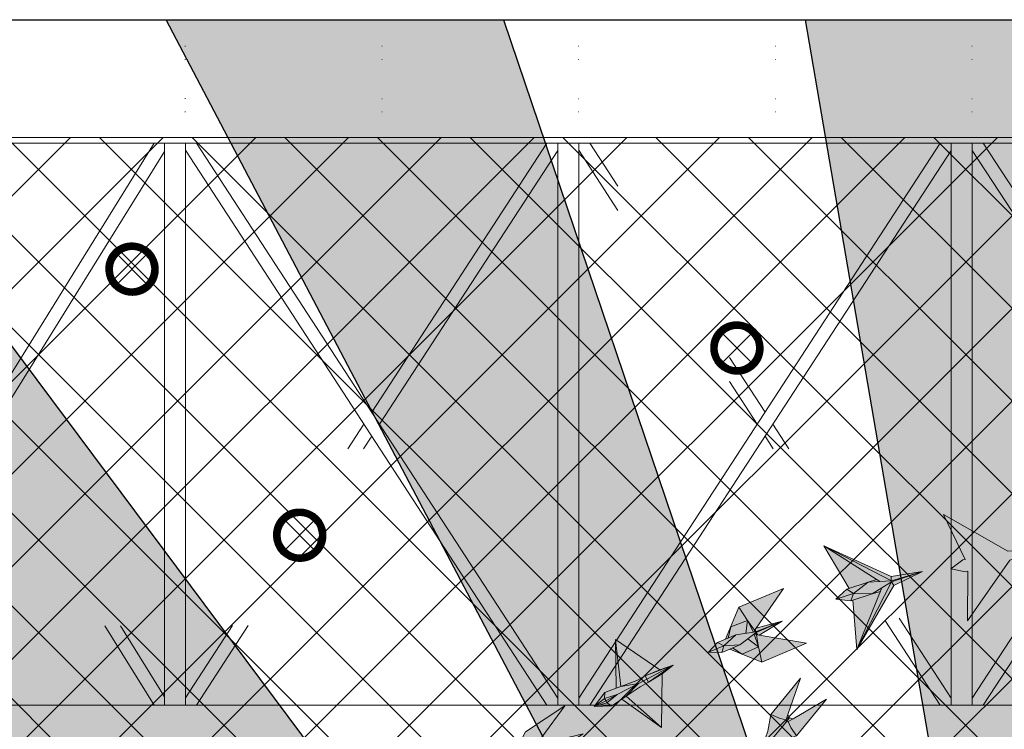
# Model space of a CAD drawing. Header units: millimetres. Extents: x -410 to 72073, y -3152 to 13830.
# Tile 34 of 92: x 6823 to 10577, y 11122 to 13830. Entities that reach past the tile are written whole.
import ezdxf

# ---------------------------------------------------------------- set-up
doc = ezdxf.new("R2010")
doc.units = ezdxf.units.MM
doc.linetypes.add('( Hidden )', pattern=[0.375, 0.25, -0.125])
for name, color, linetype, lineweight, true_color in [('A-CEILING-01', 7, 'Continuous', 5, 0xd56ca8), ('A-CEILING-08', 7, 'Continuous', 5, 0xd56ca8), ('M-MEP-ELLG-LIGHT', 5, 'Continuous', 15, 0x0000ff), ('XR-CP-DS$0$Level 24', 9, 'Continuous', 0, 0x808080)]:
    doc.layers.add(name, color=color, linetype=linetype, lineweight=lineweight, true_color=true_color)
doc.layers.add('A-CELING ELEMENT', color=1, linetype='Continuous')
for name, color, linetype, lineweight in [('A-GENM', 13, 'Continuous', 9), ('A-LIGHT', 1, 'Continuous', 5), ('A-Wall & Column', 2, 'Continuous', 0), ('Q-SPCQ', 91, 'Continuous', 9), ('S-BEAM', 12, 'Continuous', 9)]:
    doc.layers.add(name, color=color, linetype=linetype, lineweight=lineweight)
doc.layers.add('RCP LAYOUT', color=9, linetype='Continuous', true_color=0x808080)
pattern_1 = [(45, (0, 0), (19.8873782, 72.9203868), [93.75, -18.75, 0, -18.75])]

# ---------------------------------------------------------------- blocks, each defined once
blk = doc.blocks.new('A$C81f607aa')
at = {"layer": 'A-Wall & Column', "color": 8, "lineweight": -3, "true_color": 0x808080}
blk.add_lwpolyline([(-14850, 13830), (2000, 13830)], dxfattribs=at)
blk = doc.blocks.new('XR-CP-DS$0$ceiling element 01')
at = {"layer": 'A-CELING ELEMENT', "lineweight": 5, "true_color": 0x808080, "transparency": 33554687}
h = blk.add_hatch(dxfattribs=at)
h.set_pattern_fill('ANSI36', color=8, scale=300)
h.set_pattern_definition(pattern_1)
h.paths.add_polyline_path([(-425629.8, -157750.9, -0.039119), (-425655.9, -157707.5), (-427128.8, -158480.5, 0.039269), (-426963.6, -158744.9)])
h.paths.add_polyline_path([(-427216.5, -158526.6, -0.039231), (-427344.4, -158225.6), (-431924, -159775.1), (-429595.3, -159775.1)])
h.paths.add_polyline_path([(-427146.3, -156679.9, 0.039168), (-427262.3, -156968.3), (-425674.3, -157463.1, -0.03857), (-425655.4, -157416.9)])
h.paths.add_polyline_path([(-425704.2, -155604.7, 0.039168), (-426005.5, -155681.4), (-425472.4, -157256.8, -0.03857), (-425424.2, -157244.1)])
edge = h.paths.add_edge_path()
edge.add_line((-430171.7, -151115.1), (-430279.8, -151115.1))
edge.add_line((-430279.8, -151115.1), (-430279.8, -151215.1))
edge.add_line((-430279.8, -151215.1), (-430479.8, -151215.1))
edge.add_line((-430479.8, -151215.1), (-430479.8, -151115.1))
edge.add_line((-430479.8, -151115.1), (-430629.8, -151115.1))
edge.add_line((-430629.8, -151115.1), (-430629.8, -150665.1))
edge.add_line((-430629.8, -150665.1), (-432321.8, -150665.1))
edge.add_line((-432321.8, -150665.1), (-432321.8, -150772.9))
edge.add_line((-432321.8, -150772.9), (-426859.3, -156104.6))
edge.add_arc((-425365.2, -157562.3), 2087.3, 126.7377, 135.7079, ccw=False)
edge.add_line((-426613.8, -155889.5), (-430171.7, -151115.1))
edge = h.paths.add_edge_path()
edge.add_line((-424199.8, -150665.1), (-424199.8, -151115.1))
edge.add_line((-424199.8, -151115.1), (-424349.8, -151115.1))
edge.add_line((-424349.8, -151115.1), (-424349.8, -151215.1))
edge.add_line((-424349.8, -151215.1), (-424444.6, -151215.1))
edge.add_line((-424444.6, -151215.1), (-425069.6, -155496))
edge.add_arc((-425365.2, -157562.3), 2087.3, 72.8718, 81.8578, ccw=False)
edge.add_line((-424750.5, -155567.5), (-423223, -150665.1))
edge.add_line((-423223, -150665.1), (-424199.8, -150665.1))
h.paths.add_polyline_path([(-424567.7, -153182.9), (-424331.7, -153182.9), (-424331.7, -153418.9), (-424567.7, -153418.9)], flags=16)
h = blk.add_hatch(dxfattribs=at)
h.set_pattern_fill('ANSI36', color=8, scale=300)
h.set_pattern_definition(pattern_1)
h.paths.add_polyline_path([(-426846.1, -159033.2, -0.036239), (-427043, -158804), (-428346.2, -159775.1), (-427588, -159775.1)])
h.paths.add_polyline_path([(-427423.6, -157908.4, -0.039197), (-427452.5, -157582.9), (-432321.8, -157641.9), (-432321.8, -158745.1)])
h.paths.add_polyline_path([(-425674.9, -157660.7, -0.038923), (-425686.3, -157611.6), (-427325.9, -157891.7, 0.039228), (-427250.5, -158193.8)])
h.paths.add_polyline_path([(-425560.1, -157303.4, -0.038492), (-425518.1, -157276.7), (-426291, -155804.1, 0.039154), (-426553.9, -155969.8)])
h.paths.add_polyline_path([(-426337.7, -155715.3, -0.039172), (-426037.7, -155586.2), (-427702.8, -150665.1), (-428988.4, -150665.1)])
h = blk.add_hatch(dxfattribs=at)
h.set_pattern_fill('ANSI36', color=8, scale=200)
h.set_pattern_definition([(45, (0, 0), (13.2582521, 48.6135912), [62.5, -12.5, 0, -12.5])])
h.paths.add_polyline_path([(-427235.6, -156635.7, -0.03916), (-427068.3, -156355.4), (-432321.8, -152634.9), (-432321.8, -154121.3)])
h.paths.add_polyline_path([(-425454.1, -150665.1), (-426550.3, -150665.1), (-425721.8, -155505.6, -0.039276), (-425395.8, -155475.2)])
h.paths.add_polyline_path([(-425690.1, -157561.6, -0.038719), (-425686, -157511.7), (-427331.8, -157271.4, 0.039193), (-427353.2, -157581.7)], flags=17)
h.paths.add_polyline_path([(-425084.2, -155595.8, 0.039193), (-425394.6, -155575.9), (-425374.5, -157239, -0.038719), (-425324.5, -157241.6)], flags=17)
h.paths.add_polyline_path([(-423965.7, -156152.8, 0.996512), (-426776.1, -158963.3), (-425599.9, -157787, -0.900286), (-425184.4, -157294.8), (-424476.2, -156294.7), (-424567.8, -156294.7), (-424567.8, -156058.7), (-424331.8, -156058.7), (-424331.8, -156294.7), (-424476.2, -156294.7), (-425184.4, -157294.8, -0.042192), (-425142, -157329.1)])
h = blk.add_hatch(dxfattribs=at)
h.set_pattern_fill('ANSI36', color=8, scale=300)
h.set_pattern_definition(pattern_1)
h.paths.add_polyline_path([(-432321.8, -155391.8), (-432321.8, -156542.9), (-427430.1, -157257, -0.039171), (-427357.2, -156938.7)])
h.paths.add_polyline_path([(-426787.8, -156174.5, 0.039154), (-426986.9, -156413.1), (-425629.6, -157374.3, -0.038492), (-425597.6, -157336.2)])
h.paths.add_polyline_path([(-424491.1, -155778.6, 0.039227), (-424780.5, -155663.9), (-425275.3, -157251.9, -0.038923), (-425228.3, -157269.8)])
h.paths.add_polyline_path([(-423119.8, -154379.5), (-423119.8, -153004.8), (-424446.3, -155688.1, -0.039269), (-424164.6, -155854.8)])
h.paths.add_polyline_path([(-430497.8, -156058.7), (-430497.8, -156294.7), (-430261.8, -156294.7), (-430261.8, -156058.7)], flags=0)
h.paths.add_polyline_path([(-430497.8, -156058.7), (-430261.8, -156058.7), (-430261.8, -156294.7), (-430497.8, -156294.7)], flags=16)
at = {"layer": 'A-CELING ELEMENT', "color": 8, "linetype": '( Hidden )', "lineweight": -3, "ltscale": 10, "true_color": 0x808080}
blk.add_lwpolyline([(-427588, -159775.1), (-432321.8, -159775.1), (-432321.8, -150665.1), (-423119.8, -150665.1), (-423119.8, -155306.9), (-427588, -159775.1)], dxfattribs=at)
at = {"layer": 'A-CELING ELEMENT', "color": 8, "lineweight": -3, "true_color": 0x808080}
for points in [[(-426337.7, -155715.3), (-428988.4, -150665.1)], [(-427702.8, -150665.1), (-426037.7, -155586.2)], [(-425721.8, -155505.6), (-426550.3, -150665.1)], [(-430171.7, -151115.1), (-426613.8, -155889.5)]]:
    blk.add_lwpolyline(points, dxfattribs=at)
blk = doc.blocks.new('A$Ced31c995')
at = {"layer": 'M-MEP-ELLG-LIGHT', "lineweight": 0, "true_color": 0x808080}
h = blk.add_hatch(color=8, dxfattribs=at)
h.dxf.hatch_style = 1
h.paths.add_polyline_path([(10227.4, -1709.7), (10145.1, -1538.9), (10390.7, -1678.9), (10511.7, -1669.3), (10398.3, -1712.8), (10236.7, -1944.7), (10237.6, -1755.1), (10229.3, -1757), (10173, -1745.8), (10219.1, -1711.6)])
h = blk.add_hatch(color=8, dxfattribs=at)
h.dxf.hatch_style = 1
h.paths.add_polyline_path([(9858.6, -1797.3), (9890.1, -1786.7), (9688.6, -1657.6), (9785.3, -1820.6)], flags=17)
h.paths.add_polyline_path([(9872.7, -1841.6), (9910.1, -1818.4), (9947.5, -1795.1), (10065.1, -1755.9), (9946.3, -1792.1), (9946.3, -1792), (9902.5, -1794.6), (9858.6, -1797.3), (9802.5, -1839.6)])
h.paths.add_polyline_path([(9802.5, -1839.6), (9734.3, -1861.3), (9791.3, -1867.6)])
h.paths.add_polyline_path([(9802.5, -1839.6), (9802.5, -1839.6), (9777.2, -1823.2), (9734.3, -1861.3)])
h.paths.add_polyline_path([(9858.6, -1797.3), (9785.3, -1820.6), (9777.2, -1823.2), (9802.5, -1839.6)], flags=17)
h.paths.add_polyline_path([(9872.7, -1841.6), (9802.5, -1839.6), (9802.5, -1839.6), (9791.3, -1867.6)])
h.paths.add_polyline_path([(9904.6, -1832), (9872.7, -1841.6), (9799.4, -1865), (9814.8, -2053.9)], flags=16)
h.paths.add_polyline_path([(9946.3, -1792), (9946.3, -1791.9), (9688.6, -1657.6), (9890.1, -1786.7), (9902.5, -1794.6)])
h.paths.add_polyline_path([(9946.3, -1791.9), (9945.3, -1775.8), (9688.6, -1657.6)])
h.paths.add_polyline_path([(9902.5, -1794.6), (9890.1, -1786.7), (9858.6, -1797.3)], flags=17)
h.paths.add_polyline_path([(9904.6, -1832), (9910.1, -1818.4), (9872.7, -1841.6)], flags=16)
h.paths.add_polyline_path([(9947.5, -1795.1), (9910.1, -1818.4), (9904.6, -1832), (9814.8, -2053.9)], flags=17)
h.paths.add_polyline_path([(9955.9, -1809), (9947.5, -1795.1), (9814.8, -2053.9)])
h.paths.add_polyline_path([(10065.1, -1755.9), (9947.5, -1795.1), (9955.9, -1809)])
h.paths.add_polyline_path([(10065.1, -1755.9), (9945.3, -1775.8), (9946.3, -1791.9), (9946.5, -1792)], flags=17)
h = blk.add_hatch(color=8, dxfattribs=at)
h.dxf.hatch_style = 1
h.paths.add_polyline_path([(9622.3, -2030.2), (9441.8, -1999.2), (9432.4, -1997.5), (9439.6, -2043), (9452.4, -2101.5)])
h.paths.add_polyline_path([(9439.6, -2043), (9377.7, -2071.4), (9452.4, -2101.5)])
h.paths.add_polyline_path([(9399.6, -2012.7), (9368.8, -2035.9), (9340.1, -2047.9), (9377.7, -2071.4), (9439.6, -2043)])
h.paths.add_polyline_path([(9423.5, -1994.7), (9399.6, -2012.7), (9439.6, -2043)], flags=17)
h.paths.add_polyline_path([(9432.4, -1997.5), (9425.4, -1993.2), (9423.5, -1994.7), (9439.6, -2043)], flags=17)
h.paths.add_polyline_path([(9530.2, -1946), (9430.5, -1989.4), (9430.4, -1989.5), (9431.4, -1990.8), (9437, -1998.3), (9441.8, -1999.2)], flags=17)
h.paths.add_polyline_path([(9431.4, -1990.8), (9432.4, -1997.5), (9437, -1998.3)], flags=16)
h.paths.add_polyline_path([(9431.4, -1990.8), (9430.4, -1989.5), (9425.4, -1993.2), (9432.4, -1997.5)], flags=17)
h.paths.add_polyline_path([(9530.2, -1946), (9429.3, -1986.8), (9429.3, -1986.8), (9353, -1998.2), (9314.1, -2014.5), (9283.9, -2027.2), (9249.3, -2063.9), (9299.7, -2064.9), (9329.9, -2052.2), (9368.8, -2035.9), (9399.6, -2012.7), (9423.5, -1994.7), (9425.4, -1993.2), (9430.5, -1989.4)])
h.paths.add_polyline_path([(9534.7, -1821.3), (9364.7, -1892.6), (9397.6, -1942.8), (9424.9, -1979.7), (9430.3, -1971.9)])
h.paths.add_polyline_path([(9364.7, -1892.6), (9333.9, -1967), (9397.6, -1942.8)])
h.paths.add_polyline_path([(9397.6, -1942.8), (9333.9, -1967), (9324.3, -2010.3), (9353, -1998.2), (9420.7, -1988.1)])
h.paths.add_polyline_path([(9397.6, -1942.8), (9420.7, -1988.1), (9423.1, -1987.7), (9424.9, -1979.7)])
h.paths.add_polyline_path([(9530.2, -1946), (9430.3, -1971.9), (9427.6, -1975.9), (9429.1, -1985.2), (9429.1, -1985.1), (9429.3, -1986.8), (9429.4, -1986.8)], flags=17)
h.paths.add_polyline_path([(9429.1, -1985.1), (9424.9, -1979.7), (9423.1, -1987.7), (9429.3, -1986.8)], flags=17)
h.paths.add_polyline_path([(9427.6, -1975.9), (9424.9, -1979.7), (9429.1, -1985.2)], flags=17)
h.paths.add_polyline_path([(9340.1, -2047.9), (9329.9, -2052.2), (9377.7, -2071.4)])
h.paths.add_polyline_path([(9333.9, -1967), (9314.1, -2014.5), (9324.3, -2010.3)], flags=17)
h = blk.add_hatch(color=8, dxfattribs=at)
h.dxf.hatch_style = 1
h.paths.add_polyline_path([(8893.9, -2015.6), (8914.9, -2194.9), (8975.6, -2171.5), (9008.1, -2154.4), (9063.9, -2130.8)])
h.paths.add_polyline_path([(8893.9, -2015.6), (8896.8, -2201.8), (8914.9, -2194.9)])
h.paths.add_polyline_path([(8854.3, -2218.3), (8813.4, -2271.9), (8853, -2240.3)])
h.paths.add_polyline_path([(8853, -2240.3), (8853, -2240.3), (8813.4, -2271.9), (8857.6, -2249.2), (8857.6, -2249.2), (8857.4, -2248.9)])
h.paths.add_polyline_path([(8857.6, -2249.2), (8813.4, -2271.9), (8861.9, -2257.3)])
h.paths.add_polyline_path([(8861.9, -2257.3), (8813.4, -2271.9), (8880.8, -2268.9)])
h.paths.add_polyline_path([(8918.5, -2243.3), (8934.6, -2232.4), (8982, -2183.7), (8901.3, -2225.9), (8861.9, -2257.3), (8880.8, -2268.9)])
h.paths.add_polyline_path([(8901.3, -2225.9), (8857.6, -2249.2), (8861.9, -2257.3), (8861.9, -2257.3)])
h.paths.add_polyline_path([(8901.3, -2225.9), (8853, -2240.3), (8857.4, -2248.9), (8857.6, -2249.2)])
h.paths.add_polyline_path([(8901.3, -2225.9), (8982, -2183.7), (8914.9, -2194.9), (8896.8, -2201.8), (8854.3, -2218.3), (8853, -2240.3), (8853, -2240.3)])
h.paths.add_polyline_path([(8982, -2183.7), (9014.5, -2166.6), (9014.5, -2166.6), (9008.1, -2154.4), (8975.6, -2171.5), (8914.9, -2194.9)], flags=17)
h.paths.add_polyline_path([(9020.9, -2178.8), (9014.5, -2166.6), (9014.5, -2166.6), (8982, -2183.7), (8934.6, -2232.4), (8988.3, -2195.8)], flags=17)
h.paths.add_polyline_path([(9072, -2146.4), (9020.9, -2178.8), (8988.3, -2195.8), (8934.6, -2232.4), (9070, -2351.7)])
h.paths.add_polyline_path([(8934.6, -2232.4), (8918.5, -2243.3), (9070, -2351.7)])
h.paths.add_polyline_path([(9115, -2114), (9014.5, -2166.6), (9020.9, -2178.8)])
h.paths.add_polyline_path([(9115, -2114), (9008.1, -2154.4), (9014.5, -2166.6)])
h.paths.add_polyline_path([(9115, -2114), (9063.9, -2130.8), (9008.1, -2154.4)], flags=17)
h.paths.add_polyline_path([(9115, -2114), (9020.9, -2178.8), (9072, -2146.4)], flags=17)
h.paths.add_polyline_path([(8341.4, -3099), (8227.4, -3237.9), (8262.9, -3253.3), (8286, -3258.4), (8292.9, -3238.4)])
h.paths.add_polyline_path([(8299.3, -3250.7), (8292.9, -3238.4), (8286, -3258.4), (8285.9, -3267.1), (8291.7, -3260)])
h.paths.add_polyline_path([(8312.7, -3254.6), (8299.3, -3250.7), (8291.7, -3260), (8285.9, -3267.1), (8294.4, -3265.3)])
h.paths.add_polyline_path([(8439.9, -3179.8), (8312.7, -3254.6), (8294.4, -3265.3), (8304, -3286.9), (8326, -3318.7)])
h.paths.add_polyline_path([(8304, -3286.9), (8294.4, -3265.3), (8285.9, -3267.1), (8245.9, -3315.8), (8266, -3341.7), (8326, -3318.7)])
h.paths.add_polyline_path([(8285.9, -3267.1), (8286, -3258.4), (8262.9, -3253.3), (8227.4, -3237.9), (8216.7, -3301.2), (8245.9, -3315.8)])
h.paths.add_polyline_path([(8245.9, -3315.8), (8216.7, -3301.2), (8223.8, -3342.8)])
h.paths.add_polyline_path([(8245.9, -3315.8), (8223.8, -3342.8), (8266, -3341.7)])
h.paths.add_polyline_path([(8266, -3341.7), (8223.8, -3342.8), (8185.6, -3389.4), (8195.7, -3383.4)])
h.paths.add_polyline_path([(8216.7, -3301.2), (8189.5, -3378.3), (8185.6, -3389.4), (8223.8, -3342.8)])
h.paths.add_polyline_path([(8185.6, -3389.4), (8189.5, -3378.3), (8165.5, -3413.9)])
h.paths.add_polyline_path([(8195.7, -3383.4), (8185.6, -3389.4), (8165.5, -3413.9)])
h = blk.add_hatch(color=8, dxfattribs=at)
h.dxf.hatch_style = 1
h.paths.add_polyline_path([(9525, -2405.6), (9482.8, -2406.8), (9444.7, -2453.3), (9454.7, -2447.3)])
h.paths.add_polyline_path([(9525, -2405.6), (9505, -2379.7), (9482.8, -2406.8)])
h.paths.add_polyline_path([(9505, -2379.7), (9475.7, -2365.2), (9482.8, -2406.8)])
h.paths.add_polyline_path([(9544.9, -2331), (9545, -2322.3), (9521.9, -2317.2), (9486.4, -2301.8), (9475.7, -2365.2), (9505, -2379.7)])
h.paths.add_polyline_path([(9585, -2382.7), (9563, -2350.9), (9553.4, -2329.2), (9544.9, -2331), (9505, -2379.7), (9505, -2379.7), (9525, -2405.6)])
h.paths.add_polyline_path([(9699, -2243.7), (9571.7, -2318.5), (9553.4, -2329.2), (9563, -2350.9), (9585, -2382.7)])
h.paths.add_polyline_path([(9600.4, -2162.9), (9486.4, -2301.8), (9521.9, -2317.2), (9545, -2322.3), (9552, -2302.3)])
h.paths.add_polyline_path([(9571.7, -2318.5), (9558.4, -2314.6), (9550.7, -2323.9), (9544.9, -2331), (9553.4, -2329.2)])
h.paths.add_polyline_path([(9558.4, -2314.6), (9552, -2302.3), (9545, -2322.3), (9544.9, -2331), (9550.7, -2323.9)])
h.paths.add_polyline_path([(9482.8, -2406.8), (9475.7, -2365.2), (9448.5, -2442.2), (9444.7, -2453.3)])
h.paths.add_polyline_path([(9454.7, -2447.3), (9444.7, -2453.3), (9424.5, -2477.8)])
h.paths.add_polyline_path([(9448.5, -2442.2), (9424.5, -2477.8), (9444.7, -2453.3)])
h = blk.add_hatch(color=8, dxfattribs=at)
h.dxf.hatch_style = 1
h.paths.add_polyline_path([(8557.7, -2478.7), (8517.1, -2467.4), (8466.9, -2500.5), (8478.2, -2497.8)])
h.paths.add_polyline_path([(8557.7, -2478.7), (8546.2, -2448.1), (8517.1, -2467.4)])
h.paths.add_polyline_path([(8546.2, -2448.1), (8522.6, -2425.5), (8517.1, -2467.4)])
h.paths.add_polyline_path([(8598.8, -2413.4), (8601.5, -2405.2), (8580.9, -2393.4), (8551.6, -2368.2), (8522.6, -2425.5), (8546.2, -2448.1)])
h.paths.add_polyline_path([(8621.8, -2474.6), (8610.2, -2437.7), (8607.4, -2414.2), (8598.8, -2413.4), (8546.2, -2448.1), (8546.2, -2448.1), (8557.7, -2478.7)])
h.paths.add_polyline_path([(8771.8, -2375.6), (8628.1, -2409.4), (8607.4, -2414.2), (8610.2, -2437.7), (8621.8, -2474.6)])
h.paths.add_polyline_path([(8701.5, -2269.2), (8551.6, -2368.2), (8580.9, -2393.4), (8601.5, -2405.2), (8614, -2388.1)])
h.paths.add_polyline_path([(8628.1, -2409.4), (8616.5, -2401.7), (8606.5, -2408.4), (8598.8, -2413.4), (8607.4, -2414.2)])
h.paths.add_polyline_path([(8616.5, -2401.7), (8614, -2388.1), (8601.5, -2405.2), (8598.8, -2413.4), (8606.5, -2408.4)])
h.paths.add_polyline_path([(8517.1, -2467.4), (8522.6, -2425.5), (8473.8, -2491.1), (8466.9, -2500.5)])
h.paths.add_polyline_path([(8478.2, -2497.8), (8466.9, -2500.5), (8440.4, -2518)])
h.paths.add_polyline_path([(8473.8, -2491.1), (8440.4, -2518), (8466.9, -2500.5)])
at = {"layer": 'M-MEP-ELLG-LIGHT', "color": 8, "lineweight": 0, "true_color": 0x808080}
for p, q in [((9785.3, -1820.6), (9688.6, -1657.6)), ((9688.6, -1657.6), (9945.3, -1775.8)), ((9902.5, -1794.6), (9688.6, -1657.6)), ((9688.6, -1657.6), (9946.5, -1792)), ((9945.3, -1775.8), (10065.1, -1755.9)), ((9946.5, -1792), (10065.1, -1755.9)), ((10065.1, -1755.9), (9947.5, -1795.1)), ((10065.1, -1755.9), (9955.9, -1809)), ((9858.6, -1797.3), (9777.2, -1823.2)), ((9802.5, -1839.6), (9858.6, -1797.3)), ((9947.5, -1795.1), (9814.8, -2053.9)), ((9890.1, -1786.7), (9858.6, -1797.3)), ((9858.6, -1797.3), (9902.5, -1794.6)), ((9946.3, -1792), (9902.5, -1794.6)), ((9947.5, -1795.1), (9910.1, -1818.4)), ((9945.3, -1775.8), (9946.3, -1792)), ((9955.9, -1809), (9947.5, -1795.1)), ((9534.7, -1821.3), (9364.7, -1892.6)), ((9430.3, -1971.9), (9534.7, -1821.3)), ((9777.2, -1823.2), (9734.3, -1861.3)), ((9734.3, -1861.3), (9802.5, -1839.6)), ((9777.2, -1823.2), (9802.5, -1839.6)), ((9802.5, -1839.6), (9791.3, -1867.6)), ((9872.7, -1841.6), (9802.5, -1839.6)), ((9955.9, -1809), (9814.8, -2053.9)), ((9814.8, -2053.9), (9910.1, -1818.4)), ((9910.1, -1818.4), (9872.7, -1841.6)), ((9872.7, -1841.6), (9904.6, -1832)), ((9734.3, -1861.3), (9791.3, -1867.6)), ((9791.3, -1867.6), (9872.7, -1841.6)), ((9814.8, -2053.9), (9799.4, -1865)), ((9364.7, -1892.6), (9314.1, -2014.5)), ((9530.2, -1946), (9430.3, -1971.9)), ((9441.8, -1999.2), (9530.2, -1946)), ((9063.9, -2130.8), (8893.9, -2015.6)), ((8893.9, -2015.6), (8896.8, -2201.8)), ((8914.9, -2194.9), (8893.9, -2015.6)), ((9283.9, -2027.2), (9249.3, -2063.9)), ((9314.1, -2014.5), (9283.9, -2027.2)), ((9622.3, -2030.2), (9441.8, -1999.2)), ((9249.3, -2063.9), (9299.7, -2064.9)), ((9299.7, -2064.9), (9329.9, -2052.2)), ((9329.9, -2052.2), (9452.4, -2101.5)), ((9452.4, -2101.5), (9622.3, -2030.2)), ((9115, -2114), (9008.1, -2154.4)), ((9063.9, -2130.8), (9008.1, -2154.4)), ((9014.5, -2166.6), (9115, -2114)), ((9115, -2114), (9020.9, -2178.8)), ((9115, -2114), (9063.9, -2130.8)), ((9072, -2146.4), (9115, -2114)), ((8975.6, -2171.5), (8914.9, -2194.9)), ((9008.1, -2154.4), (8975.6, -2171.5)), ((8982, -2183.7), (9014.5, -2166.6)), ((9008.1, -2154.4), (9020.9, -2178.8)), ((9020.9, -2178.8), (9072, -2146.4)), ((9070, -2351.7), (9072, -2146.4)), ((8896.8, -2201.8), (8854.3, -2218.3)), ((8896.8, -2201.8), (8914.9, -2194.9)), ((8901.3, -2225.9), (8982, -2183.7)), ((8914.9, -2194.9), (8982, -2183.7)), ((8982, -2183.7), (8934.6, -2232.4)), ((8988.3, -2195.8), (8934.6, -2232.4)), ((9020.9, -2178.8), (8988.3, -2195.8)), ((8854.3, -2218.3), (8813.4, -2271.9)), ((8813.4, -2271.9), (8853, -2240.3)), ((8813.4, -2271.9), (8857.6, -2249.2)), ((8853, -2240.3), (8854.3, -2218.3)), ((8853, -2240.3), (8901.3, -2225.9)), ((8857.4, -2248.9), (8853, -2240.3)), ((8861.9, -2257.3), (8857.4, -2248.9)), ((8857.6, -2249.2), (8901.3, -2225.9)), ((8901.3, -2225.9), (8861.9, -2257.3)), ((8880.8, -2268.9), (8918.5, -2243.3)), ((8934.6, -2232.4), (8918.5, -2243.3)), ((8918.5, -2243.3), (9070, -2351.7)), ((8934.6, -2232.4), (9070, -2351.7)), ((8861.9, -2257.3), (8813.4, -2271.9)), ((8813.4, -2271.9), (8880.8, -2268.9)), ((8880.8, -2268.9), (8861.9, -2257.3))]:
    blk.add_line(p, q, dxfattribs=at)
for points in [[(10227.4, -1709.7), (10145.1, -1538.9), (10390.7, -1678.9), (10511.7, -1669.3), (10398.3, -1712.8), (10236.7, -1944.7), (10237.6, -1755.1)], [(10227.4, -1709.7), (10219.1, -1711.6), (10173, -1745.8), (10229.3, -1757), (10237.6, -1755.1)], [(9364.7, -1892.6), (9397.6, -1942.8), (9424.9, -1979.7), (9430.3, -1971.9)], [(9314.1, -2014.5), (9353, -1998.2), (9429.4, -1986.8), (9530.2, -1946), (9430.5, -1989.4), (9368.8, -2035.9), (9329.9, -2052.2)], [(9324.3, -2010.3), (9333.9, -1967), (9397.6, -1942.8), (9420.7, -1988.1)], [(9397.6, -1942.8), (9391.2, -1992.5)], [(9423.1, -1987.7), (9424.9, -1979.7), (9429.1, -1985.1), (9429.3, -1986.8)], [(9425.4, -1993.2), (9432.4, -1997.5), (9431.4, -1990.8), (9430.4, -1989.5)], [(9429.1, -1985.1), (9427.6, -1975.9)], [(9283.9, -2027.2), (9307.3, -2039.6), (9353, -1998.2)], [(9423.5, -1994.7), (9439.6, -2043), (9377.7, -2071.4), (9340.1, -2047.9)], [(9399.6, -2012.7), (9439.6, -2043)], [(9431.4, -1990.8), (9437, -1998.3)], [(9452.4, -2101.5), (9439.6, -2043), (9432.4, -1997.5), (9441.8, -1999.2)], [(9249.3, -2063.9), (9307.3, -2039.6)], [(9368.8, -2035.9), (9307.3, -2039.6), (9299.7, -2064.9)], [(9454.7, -2447.3), (9424.5, -2477.8), (9448.5, -2442.2), (9444.7, -2453.3), (9454.7, -2447.3), (9525, -2405.6), (9585, -2382.7), (9699, -2243.7), (9571.7, -2318.5), (9558.4, -2314.6), (9552, -2302.3), (9600.4, -2162.9), (9486.4, -2301.8), (9475.7, -2365.2), (9448.5, -2442.2)], [(8478.2, -2497.8), (8440.4, -2518), (8473.8, -2491.1), (8466.9, -2500.5), (8478.2, -2497.8), (8557.7, -2478.7), (8621.8, -2474.6), (8771.8, -2375.6), (8628.1, -2409.4), (8616.5, -2401.7), (8614, -2388.1), (8701.5, -2269.2), (8551.6, -2368.2), (8522.6, -2425.5), (8473.8, -2491.1)], [(9424.5, -2477.8), (9444.7, -2453.3), (9482.8, -2406.8), (9505, -2379.7), (9544.9, -2331), (9550.7, -2323.9), (9558.4, -2314.6)], [(9585, -2382.7), (9563, -2350.9), (9553.4, -2329.2), (9544.9, -2331), (9545, -2322.3), (9521.9, -2317.2), (9486.4, -2301.8)], [(9552, -2302.3), (9545, -2322.3)], [(9571.7, -2318.5), (9553.4, -2329.2)]]:
    blk.add_lwpolyline(points, dxfattribs=at)
blk = doc.blocks.new('*U93')
at = {"lineweight": 0}
h = blk.add_hatch(dxfattribs=at)
h.set_pattern_fill('ANSI31', color=0)
h.set_pattern_definition([(45, (0, 0), (-0.08838835, 0.08838835), [])])
h.paths.add_polyline_path([(-70.7, 70.7), (-53, 53, -0.414214), (53, 53), (70.7, 70.7, 0.414214)])
h.paths.add_polyline_path([(75, 0, -0.198912), (53, -53), (70.7, -70.7, 0.198912), (100, 0, 0.198912), (70.7, 70.7), (53, 53, -0.198912)])
h.paths.add_polyline_path([(-53, -53), (-70.7, -70.7, 0.414214), (70.7, -70.7), (53, -53, -0.414214)])
h.paths.add_polyline_path([(-75, 0, -0.198912), (-53, 53), (-70.7, 70.7, 0.198912), (-100, 0, 0.198912), (-70.7, -70.7), (-53, -53, -0.198912)])
at = {"color": 0}
for p, q in [((-53, 53), (53, -53)), ((-53, -53), (53, 53))]:
    blk.add_line(p, q, dxfattribs=at)
at = {"color": 0, "lineweight": 0}
for radius in [100, 75]:
    blk.add_circle((0, 0), radius, dxfattribs=at)
blk = doc.blocks.new('A$C98a85b24')
at = {"layer": 'M-MEP-ELLG-LIGHT', "color": 8, "true_color": 0x808080}
for p in [(3061, 12877.9), (5367.5, 12576.8), (3700.4, 11862.4)]:
    blk.add_blockref('*U93', p, dxfattribs=at)
blk = doc.blocks.new('A$C9bf954c9')
at = {"layer": 'A-CEILING-01', "true_color": 0x808080}
h = blk.add_hatch(dxfattribs=at)
h.set_pattern_fill('ANSI37', color=8, scale=2000)
h.set_pattern_definition([(45, (0, 0), (-176.7767, 176.7767), []), (135, (0, 0), (-176.7767, -176.7767), [])])
edge = h.paths.add_edge_path()
edge.add_line((17350, 13380), (12020, 13380))
edge.add_line((12020, 13380), (12020, 13280))
edge.add_line((12020, 13280), (11820, 13280))
edge.add_line((11820, 13280), (11820, 13380))
edge.add_line((11820, 13380), (6090, 13380))
edge.add_line((6090, 13380), (6090, 13280))
edge.add_line((6090, 13280), (5890, 13280))
edge.add_line((5890, 13280), (5890, 13380))
edge.add_line((5890, 13380), (350, 13380))
edge.add_line((350, 13380), (200, 13380))
edge.add_line((200, 13380), (200, 4520))
edge.add_line((200, 4520), (650, 4520))
edge.add_line((650, 4520), (650, 4220))
edge.add_line((650, 4220), (200, 4220))
edge.add_line((200, 4220), (200, 3270))
edge.add_line((200, 3270), (3945, 3270))
edge.add_line((3945, 3270), (3945, 3920))
edge.add_line((3945, 3920), (6135, 3920))
edge.add_line((6135, 3920), (6135, 3270))
edge.add_line((6135, 3270), (9805, 3270))
edge.add_line((9805, 3270), (9805, 3070))
edge.add_line((9805, 3070), (10125.7, 3070))
edge.add_line((10125.7, 3070), (10125.7, 3423))
edge.add_line((10125.7, 3423), (11242.1, 4539.4))
edge.add_line((11242.1, 4539.4), (10770.1, 5011.3))
edge.add_line((10770.1, 5011.3), (11904.4, 6145.6))
edge.add_line((11904.4, 6145.6), (14298.8, 8540))
edge.add_line((14298.8, 8540), (14450, 8540))
edge.add_line((14450, 8540), (14450, 9620))
edge.add_line((14450, 9620), (14450, 12330))
edge.add_arc((15200, 12330), 750, 90, 180, ccw=False)
edge.add_line((15200, 13080), (17350, 13080))
edge.add_line((17350, 13080), (17350, 13380))
h.paths.add_polyline_path([(5890.1, 11294.2), (6090.1, 11294.2), (6090.1, 11094.2), (5890.1, 11094.2)], flags=16)
h.paths.add_polyline_path([(5890.1, 9330), (6090.1, 9330), (6090.1, 9130), (5890.1, 9130)], flags=16)
h.paths.add_polyline_path([(5890, 8418.4), (6090, 8418.4), (6090, 8218.4), (5890, 8218.4)], flags=16)
h.paths.add_polyline_path([(5890, 6030), (6090, 6030), (6090, 5830), (5890, 5830)], flags=16)
h.paths.add_polyline_path([(11820, 8418.4), (12020, 8418.4), (12020, 8218.4), (11820, 8218.4)], flags=16)
h.paths.add_polyline_path([(11820, 9330), (12020, 9330), (12020, 9130), (11820, 9130)], flags=16)
h.paths.add_polyline_path([(11820.1, 11294.2), (12020.1, 11294.2), (12020.1, 11094.2), (11820.1, 11094.2)], flags=16)
at = {"layer": 'A-CEILING-01', "color": 8, "true_color": 0x808080}
blk.add_lwpolyline([(11820, 13380), (6090, 13380), (6090, 13280), (5890, 13280), (5890, 13380), (350, 13380), (200, 13380), (200, 4520), (650, 4520), (650, 4220), (200, 4220), (200, 3270), (3945, 3270), (3945, 3920), (6135, 3920), (6135, 3270), (9805, 3270), (9805, 3070), (10125.7, 3070), (10125.7, 3423), (11240.4, 4537.7)], dxfattribs=at)
at = {"layer": 'XR-CP-DS$0$Level 24', "color": 8, "linetype": 'Continuous', "lineweight": 0, "true_color": 0x808080}
blk.add_line((350, 13380), (17200, 13380), dxfattribs=at)
at = {"color": 8, "true_color": 0x808080}
blk.add_blockref('A$C81f607aa', (15200, 0), dxfattribs=at)
at = {"layer": 'A-CEILING-08', "color": 8, "lineweight": 0, "true_color": 0x808080}
blk.add_blockref('XR-CP-DS$0$ceiling element 01', (436369.8, 164495.1), dxfattribs=at)
at = {"layer": 'A-LIGHT', "color": 8, "true_color": 0x808080}
for name, p in [('A$C98a85b24', (4190, 0)), ('A$Ced31c995', (200, 13480))]:
    blk.add_blockref(name, p, dxfattribs=at)
blk = doc.blocks.new('A$C256bf26b')
blk.add_blockref('A$C9bf954c9', (0, 0))
blk = doc.blocks.new('DIAL-LT-NDE-ZZ-M3-S-201_rvt-7-RCP-Store 04 at Node L5 Level')
at = {"layer": 'A-GENM', "color": 7}
for p, q in [((-514015.6, 155763.5), (-513987.1, 155763.5)), ((-513987.1, 155763.5), (-513987.1, 155748.7)), ((-513907.1, 155752.8), (-513907.1, 155763.5)), ((-513907.1, 155763.5), (-513875.8, 155763.5)), ((-512365.3, 155763.4), (-512365, 155763.4)), ((-511018.3, 155763.3), (-510987.1, 155763.3)), ((-510987.1, 155763.3), (-510987.1, 155752.5)), ((-510907.1, 155752.5), (-510907.1, 155763.3)), ((-510907.1, 155763.3), (-510875.9, 155763.3)), ((-514026, 153618.7), (-514026.2, 153618.7)), ((-513865.4, 153618.7), (-513865.7, 153618.7)), ((-512487.2, 153618.6), (-512518.3, 153618.6)), ((-512487.2, 153629.5), (-512487.2, 153618.6)), ((-512407.2, 153618.6), (-512407.2, 153629.5)), ((-512376.1, 153618.6), (-512407.2, 153618.6)), ((-511028.8, 153618.5), (-511029.1, 153618.5)), ((-510865.4, 153618.5), (-510865.7, 153618.5))]:
    blk.add_line(p, q, dxfattribs=at)
at = {"layer": 'A-GENM', "color": 7, "flags": 128}
for points in [[(-514026.1, 155763.5), (-514025.9, 155763.5), (-514025.1, 155763.5), (-514023.8, 155763.5), (-514022.2, 155763.5), (-514020.1, 155763.5), (-514017.9, 155763.5), (-514015.6, 155763.5)], [(-513987.1, 155748.7), (-513987.1, 155745.4), (-513987.1, 155742.2), (-513987.1, 155739.2), (-513987.1, 155736.6), (-513987.1, 155734.5), (-513987.1, 155732.9), (-513987.1, 155731.9), (-513987.1, 155731.6)], [(-513907.1, 155736.3), (-513907.1, 155736.6), (-513907.1, 155737.5), (-513907.1, 155739.1), (-513907.1, 155741.1), (-513907.1, 155743.6), (-513907.1, 155746.5), (-513907.1, 155749.6), (-513907.1, 155752.8)], [(-513875.8, 155763.5), (-513873.5, 155763.5), (-513871.2, 155763.5), (-513869.1, 155763.5), (-513867.4, 155763.5), (-513866.2, 155763.5), (-513865.4, 155763.5), (-513865.1, 155763.5)], [(-511029, 155763.3), (-511028.7, 155763.3), (-511027.9, 155763.3), (-511026.7, 155763.3), (-511025, 155763.3), (-511022.9, 155763.3), (-511020.6, 155763.3), (-511018.3, 155763.3)], [(-510987.1, 155752.5), (-510987.1, 155749.3), (-510987.1, 155746.2), (-510987.1, 155743.4), (-510987.1, 155740.9), (-510987.1, 155738.8), (-510987.1, 155737.3), (-510987.1, 155736.4), (-510987.1, 155736)], [(-510907.1, 155736), (-510907.1, 155736.3), (-510907.1, 155737.3), (-510907.1, 155738.8), (-510907.1, 155740.8), (-510907.1, 155743.3), (-510907.1, 155746.2), (-510907.1, 155749.3), (-510907.1, 155752.5)], [(-510875.9, 155763.3), (-510873.5, 155763.3), (-510871.2, 155763.3), (-510869.2, 155763.3), (-510867.5, 155763.3), (-510866.2, 155763.3), (-510865.4, 155763.3), (-510865.1, 155763.3)], [(-512487.2, 153646), (-512487.2, 153645.6), (-512487.2, 153644.7), (-512487.2, 153643.2), (-512487.2, 153641.1), (-512487.2, 153638.6), (-512487.2, 153635.8), (-512487.2, 153632.7), (-512487.2, 153629.5)], [(-512407.2, 153629.5), (-512407.2, 153632.7), (-512407.2, 153635.8), (-512407.2, 153638.6), (-512407.2, 153641.1), (-512407.2, 153643.2), (-512407.2, 153644.7), (-512407.2, 153645.6), (-512407.2, 153646)], [(-512518.3, 153618.6), (-512520.7, 153618.6), (-512523, 153618.6), (-512525, 153618.6), (-512526.7, 153618.6), (-512528, 153618.6), (-512528.8, 153618.6), (-512529.1, 153618.6)], [(-512365.4, 153618.6), (-512365.6, 153618.6), (-512366.4, 153618.6), (-512367.7, 153618.6), (-512369.4, 153618.6), (-512371.4, 153618.6), (-512373.7, 153618.6), (-512376.1, 153618.6)]]:
    blk.add_lwpolyline(points, dxfattribs=at)
at = {"layer": 'Q-SPCQ', "color": 7}
for p, q in [((-513909.1, 156133.5), (-513907.1, 156133.5)), ((-513909.1, 156133.5), (-513907.1, 156133.5)), ((-513159.1, 156133.4), (-513157.1, 156133.4)), ((-513159.1, 156133.4), (-513157.1, 156133.4)), ((-512409.1, 156133.4), (-512407.1, 156133.4)), ((-512409.1, 156133.4), (-512407.1, 156133.4)), ((-511659.1, 156133.3), (-511657.1, 156133.3)), ((-511659.1, 156133.3), (-511657.1, 156133.3)), ((-510909.1, 156133.3), (-510907.1, 156133.3)), ((-510909.1, 156133.3), (-510907.1, 156133.3)), ((-513907.1, 156083.5), (-513909.1, 156083.5)), ((-513907.1, 156083.5), (-513909.1, 156083.5)), ((-513157.1, 156083.4), (-513159.1, 156083.4)), ((-513157.1, 156083.4), (-513159.1, 156083.4)), ((-512407.1, 156083.4), (-512409.1, 156083.4)), ((-512407.1, 156083.4), (-512409.1, 156083.4)), ((-511657.1, 156083.3), (-511659.1, 156083.3)), ((-511657.1, 156083.3), (-511659.1, 156083.3)), ((-510907.1, 156083.3), (-510909.1, 156083.3)), ((-510907.1, 156083.3), (-510909.1, 156083.3)), ((-513909.1, 155933.5), (-513907.1, 155933.5)), ((-513909.1, 155933.5), (-513907.1, 155933.5)), ((-513159.1, 155933.4), (-513157.1, 155933.4)), ((-513159.1, 155933.4), (-513157.1, 155933.4)), ((-512409.1, 155933.4), (-512407.1, 155933.4)), ((-512409.1, 155933.4), (-512407.1, 155933.4)), ((-511659.1, 155933.3), (-511657.1, 155933.3)), ((-511659.1, 155933.3), (-511657.1, 155933.3)), ((-510909.1, 155933.3), (-510907.1, 155933.3)), ((-510909.1, 155933.3), (-510907.1, 155933.3)), ((-513907.1, 155883.5), (-513909.1, 155883.5)), ((-513907.1, 155883.5), (-513909.1, 155883.5)), ((-513157.1, 155883.4), (-513159.1, 155883.4)), ((-513157.1, 155883.4), (-513159.1, 155883.4)), ((-512407.1, 155883.4), (-512409.1, 155883.4)), ((-512407.1, 155883.4), (-512409.1, 155883.4)), ((-511657.1, 155883.3), (-511659.1, 155883.3)), ((-511657.1, 155883.3), (-511659.1, 155883.3)), ((-510907.1, 155883.3), (-510909.1, 155883.3)), ((-510907.1, 155883.3), (-510909.1, 155883.3)), ((-515274, 153752.9), (-514026.1, 155763.5)), ((-515274, 153752.9), (-514026.1, 155763.5)), ((-514015.6, 155763.5), (-515273.9, 155763.6)), ((-514015.6, 155763.5), (-515273.9, 155763.6)), ((-514015.6, 155763.5), (-513987.1, 155763.5)), ((-513875.8, 155763.5), (-514015.6, 155763.5)), ((-513875.8, 155763.5), (-514015.6, 155763.5)), ((-513987.2, 153618.7), (-513987.1, 155748.7)), ((-513987.2, 153618.7), (-513987.1, 155748.7)), ((-513987.1, 155748.7), (-513987.1, 155763.5)), ((-513977.5, 155763.5), (-513987.1, 155763.5)), ((-513987.1, 155763.5), (-513987.1, 155748.7)), ((-513987.1, 155748.7), (-513987.1, 155763.5)), ((-513977.5, 155763.5), (-513987.1, 155763.5)), ((-513916.7, 155763.5), (-513977.5, 155763.5)), ((-513916.7, 155763.5), (-513977.5, 155763.5)), ((-513907.1, 155763.5), (-513916.7, 155763.5)), ((-513907.1, 155763.5), (-513916.7, 155763.5)), ((-513907.1, 155752.8), (-513907.2, 153618.7)), ((-513907.1, 155752.8), (-513907.2, 153618.7)), ((-513907.1, 155763.5), (-513907.1, 155752.8)), ((-513907.1, 155752.8), (-513907.1, 155763.5)), ((-513907.1, 155763.5), (-513875.8, 155763.5)), ((-513907.1, 155763.5), (-513907.1, 155752.8)), ((-512529.1, 153618.6), (-513907.1, 155736.3)), ((-512529.1, 153618.6), (-513907.1, 155736.3)), ((-512477.5, 155763.4), (-513875.8, 155763.5)), ((-512477.5, 155763.4), (-513875.8, 155763.5)), ((-513865.1, 155763.5), (-512487.2, 153646)), ((-513865.1, 155763.5), (-512487.2, 153646)), ((-513197.1, 154737), (-512529, 155763.4)), ((-512487.1, 155736.1), (-513167.3, 154691.1)), ((-512487.2, 153629.5), (-512487.1, 155763.4)), ((-512487.2, 153629.5), (-512487.1, 155763.4)), ((-512477.5, 155763.4), (-512487.1, 155763.4)), ((-512477.5, 155763.4), (-512487.1, 155763.4)), ((-512416.7, 155763.4), (-512477.5, 155763.4)), ((-512416.7, 155763.4), (-512477.5, 155763.4)), ((-512416.7, 155763.4), (-512477.5, 155763.4)), ((-512416.7, 155763.4), (-512477.5, 155763.4)), ((-512407.1, 155763.4), (-512416.7, 155763.4)), ((-511018.3, 155763.3), (-512416.7, 155763.4)), ((-512407.1, 155763.4), (-512416.7, 155763.4)), ((-511018.3, 155763.3), (-512416.7, 155763.4)), ((-512407.1, 155763.4), (-512407.2, 153629.5)), ((-512407.1, 155763.4), (-512407.2, 153629.5)), ((-512407.2, 153646), (-511029, 155763.3)), ((-512407.2, 153646), (-511029, 155763.3)), ((-512258, 155507.2), (-512407.1, 155736.3)), ((-510987.1, 155736), (-512365.4, 153618.6)), ((-510987.1, 155736), (-512365.4, 153618.6)), ((-512365, 155763.4), (-512258, 155598.9)), ((-511018.3, 155763.3), (-510987.1, 155763.3)), ((-510977.5, 155763.3), (-511018.3, 155763.3)), ((-510977.5, 155763.3), (-511018.3, 155763.3)), ((-510987.2, 153618.5), (-510987.1, 155752.5)), ((-510987.2, 153618.5), (-510987.1, 155752.5)), ((-510987.1, 155752.5), (-510987.1, 155763.3)), ((-510977.5, 155763.3), (-510987.1, 155763.3)), ((-510987.1, 155763.3), (-510987.1, 155752.5)), ((-510987.1, 155752.5), (-510987.1, 155763.3)), ((-510977.5, 155763.3), (-510987.1, 155763.3)), ((-510916.7, 155763.3), (-510977.5, 155763.3)), ((-510916.7, 155763.3), (-510977.5, 155763.3)), ((-510916.7, 155763.3), (-510977.5, 155763.3)), ((-510916.7, 155763.3), (-510977.5, 155763.3)), ((-510907.1, 155763.3), (-510916.7, 155763.3)), ((-510875.9, 155763.3), (-510916.7, 155763.3)), ((-510907.1, 155763.3), (-510916.7, 155763.3)), ((-510875.9, 155763.3), (-510916.7, 155763.3)), ((-510907.1, 155752.5), (-510907.2, 153618.5)), ((-510907.1, 155752.5), (-510907.2, 153618.5)), ((-510907.1, 155763.3), (-510907.1, 155752.5)), ((-510907.1, 155752.5), (-510907.1, 155763.3)), ((-510907.1, 155763.3), (-510875.9, 155763.3)), ((-510907.1, 155763.3), (-510907.1, 155752.5)), ((-509547.2, 153646.3), (-510907.1, 155736)), ((-509547.2, 153646.3), (-510907.1, 155736)), ((-509547.1, 155763.2), (-510875.9, 155763.3)), ((-509547.1, 155763.2), (-510875.9, 155763.3)), ((-510865.1, 155763.3), (-509547.2, 153738)), ((-510865.1, 155763.3), (-509547.2, 153738)), ((-513987.1, 155731.6), (-515274, 153658)), ((-513987.1, 155731.6), (-515274, 153658)), ((-511833.1, 154945.8), (-511697.1, 154736.8)), ((-511727, 154691), (-511833.1, 154854.1)), ((-513288.3, 154596.9), (-513227, 154691.1)), ((-511667.3, 154691), (-511606.4, 154597.3)), ((-513197.1, 154645.3), (-513228.6, 154597)), ((-511666, 154597.3), (-511697.1, 154645.2)), ((-510907.2, 153645.9), (-510676.7, 154000)), ((-510617.1, 154000), (-510865.4, 153618.5)), ((-511029.1, 153618.5), (-511240.4, 153943.2)), ((-511185.3, 153950.2), (-510987.2, 153645.8)), ((-514026.2, 153618.7), (-514214.2, 153921.8)), ((-514155.4, 153921.8), (-513987.2, 153650.6)), ((-513907.2, 153646.1), (-513727.5, 153922.2)), ((-513667.8, 153922.2), (-513865.4, 153618.7)), ((-513987.2, 153618.7), (-513977.6, 153618.7)), ((-513987.2, 153618.7), (-513977.6, 153618.7)), ((-513977.6, 153618.7), (-513916.8, 153618.7)), ((-513977.6, 153618.7), (-513916.8, 153618.7)), ((-513916.8, 153618.7), (-513907.2, 153618.7)), ((-513916.8, 153618.7), (-513907.2, 153618.7)), ((-512487.2, 153618.6), (-512518.3, 153618.6)), ((-512487.2, 153618.6), (-512487.2, 153629.5)), ((-512487.2, 153629.5), (-512487.2, 153618.6)), ((-512487.2, 153618.6), (-512487.2, 153629.5)), ((-512487.2, 153618.6), (-512477.6, 153618.6)), ((-512487.2, 153618.6), (-512477.6, 153618.6)), ((-512477.6, 153618.6), (-512416.8, 153618.6)), ((-512477.6, 153618.6), (-512416.8, 153618.6)), ((-512416.8, 153618.6), (-512407.2, 153618.6)), ((-512416.8, 153618.6), (-512407.2, 153618.6)), ((-512407.2, 153629.5), (-512407.2, 153618.6)), ((-512407.2, 153618.6), (-512407.2, 153629.5)), ((-512407.2, 153629.5), (-512407.2, 153618.6)), ((-512376.1, 153618.6), (-512407.2, 153618.6)), ((-510987.2, 153618.5), (-510977.6, 153618.5)), ((-510987.2, 153618.5), (-510977.6, 153618.5)), ((-510977.6, 153618.5), (-510916.8, 153618.5)), ((-510977.6, 153618.5), (-510916.8, 153618.5)), ((-510916.8, 153618.5), (-510907.2, 153618.5)), ((-510916.8, 153618.5), (-510907.2, 153618.5))]:
    blk.add_line(p, q, dxfattribs=at)
at = {"layer": 'Q-SPCQ', "color": 7, "flags": 128}
for points in [[(-514026.1, 155763.5), (-514025.9, 155763.5), (-514025.1, 155763.5), (-514023.8, 155763.5), (-514022.2, 155763.5), (-514020.1, 155763.5), (-514017.9, 155763.5), (-514015.6, 155763.5)], [(-513987.1, 155748.7), (-513987.1, 155745.4), (-513987.1, 155742.2), (-513987.1, 155739.2), (-513987.1, 155736.6), (-513987.1, 155734.5), (-513987.1, 155732.9), (-513987.1, 155731.9), (-513987.1, 155731.6)], [(-513907.1, 155736.3), (-513907.1, 155736.6), (-513907.1, 155737.5), (-513907.1, 155739.1), (-513907.1, 155741.1), (-513907.1, 155743.6), (-513907.1, 155746.5), (-513907.1, 155749.6), (-513907.1, 155752.8)], [(-513875.8, 155763.5), (-513873.5, 155763.5), (-513871.2, 155763.5), (-513869.1, 155763.5), (-513867.4, 155763.5), (-513866.2, 155763.5), (-513865.4, 155763.5), (-513865.1, 155763.5)], [(-511029, 155763.3), (-511028.7, 155763.3), (-511027.9, 155763.3), (-511026.7, 155763.3), (-511025, 155763.3), (-511022.9, 155763.3), (-511020.6, 155763.3), (-511018.3, 155763.3)], [(-510987.1, 155752.5), (-510987.1, 155749.3), (-510987.1, 155746.2), (-510987.1, 155743.4), (-510987.1, 155740.9), (-510987.1, 155738.8), (-510987.1, 155737.3), (-510987.1, 155736.4), (-510987.1, 155736)], [(-510907.1, 155736), (-510907.1, 155736.3), (-510907.1, 155737.3), (-510907.1, 155738.8), (-510907.1, 155740.8), (-510907.1, 155743.3), (-510907.1, 155746.2), (-510907.1, 155749.3), (-510907.1, 155752.5)], [(-510875.9, 155763.3), (-510873.5, 155763.3), (-510871.2, 155763.3), (-510869.2, 155763.3), (-510867.5, 155763.3), (-510866.2, 155763.3), (-510865.4, 155763.3), (-510865.1, 155763.3)], [(-512487.2, 153646), (-512487.2, 153645.6), (-512487.2, 153644.7), (-512487.2, 153643.2), (-512487.2, 153641.1), (-512487.2, 153638.6), (-512487.2, 153635.8), (-512487.2, 153632.7), (-512487.2, 153629.5)], [(-512407.2, 153629.5), (-512407.2, 153632.7), (-512407.2, 153635.8), (-512407.2, 153638.6), (-512407.2, 153641.1), (-512407.2, 153643.2), (-512407.2, 153644.7), (-512407.2, 153645.6), (-512407.2, 153646)], [(-512518.3, 153618.6), (-512520.7, 153618.6), (-512523, 153618.6), (-512525, 153618.6), (-512526.7, 153618.6), (-512528, 153618.6), (-512528.8, 153618.6), (-512529.1, 153618.6)], [(-512365.4, 153618.6), (-512365.6, 153618.6), (-512366.4, 153618.6), (-512367.7, 153618.6), (-512369.4, 153618.6), (-512371.4, 153618.6), (-512373.7, 153618.6), (-512376.1, 153618.6)]]:
    blk.add_lwpolyline(points, dxfattribs=at)
at = {"layer": 'S-BEAM', "color": 7}
for p, q in [((-515274, 153618.8), (-512518.3, 153618.6)), ((-515274, 153618.8), (-512518.3, 153618.6)), ((-512518.3, 153618.6), (-512477.6, 153618.6)), ((-512518.3, 153618.6), (-512477.6, 153618.6)), ((-512477.6, 153618.6), (-512416.8, 153618.6)), ((-512477.6, 153618.6), (-512416.8, 153618.6)), ((-512416.8, 153618.6), (-510977.6, 153618.5)), ((-512416.8, 153618.6), (-510977.6, 153618.5)), ((-510977.6, 153618.5), (-510916.8, 153618.5)), ((-510977.6, 153618.5), (-510916.8, 153618.5)), ((-510916.8, 153618.5), (-509547.2, 153618.4)), ((-510916.8, 153618.5), (-509547.2, 153618.4))]:
    blk.add_line(p, q, dxfattribs=at)
blk = doc.blocks.new('A$Cbdc54e46')
at = {"color": 180, "lineweight": 5}
blk.add_blockref('DIAL-LT-NDE-ZZ-M3-S-201_rvt-7-RCP-Store 04 at Node L5 Level', (503662, -156234.9), dxfattribs=at)
blk = doc.blocks.new('A$Cf662d679')
blk.add_blockref('A$Cbdc54e46', (0, 0))

msp = doc.modelspace()

# ---------------------------------------------------------------- block references
msp.add_blockref('A$Cf662d679', (17700, 13830))
at = {"layer": 'RCP LAYOUT'}
msp.add_blockref('A$C256bf26b', (0, 0), dxfattribs=at)

doc.saveas('drawing.dxf')
